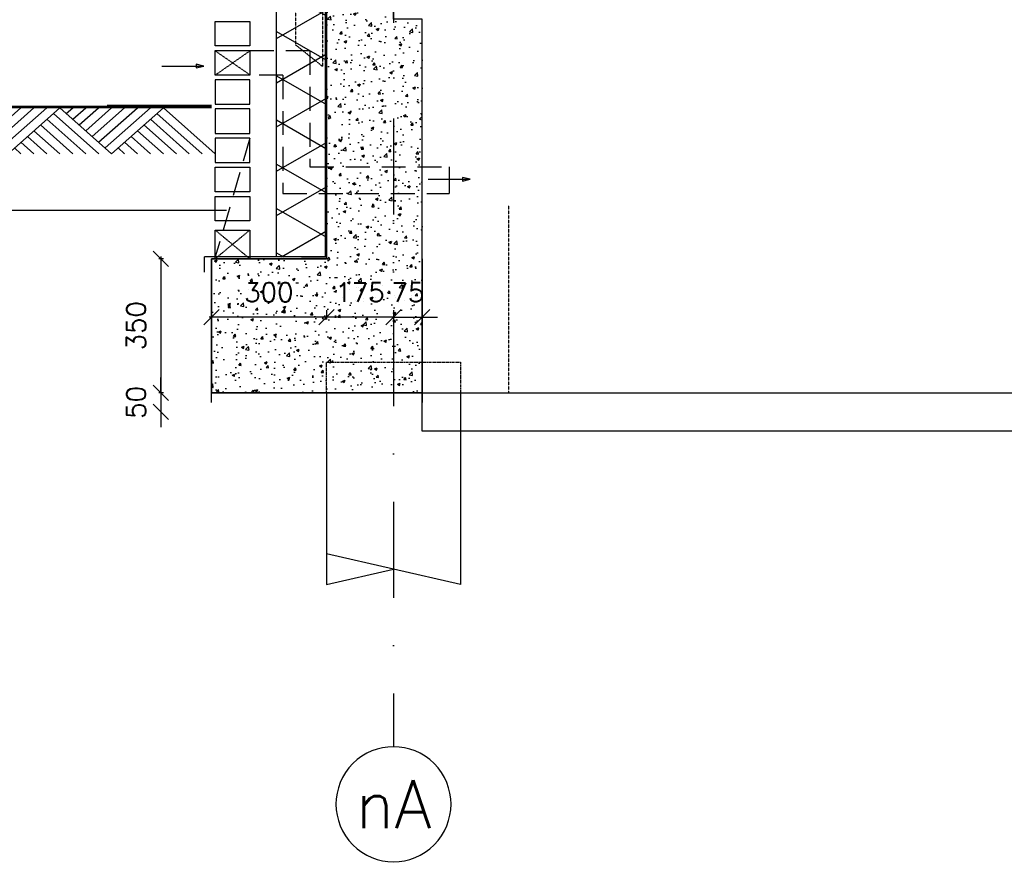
# Model space of a CAD drawing. Extents: x 0 to 297174, y -27731 to 163980.
# Tile 38 of 152: x 151764 to 154333, y 89858 to 92070. Entities that reach past the tile are written whole.
import ezdxf
from ezdxf.enums import TextEntityAlignment as Align

# ---------------------------------------------------------------- set-up
doc = ezdxf.new("R2010")
doc.units = 0
doc.header["$LTSCALE"] = 5
doc.header["$MEASUREMENT"] = 0
doc.header["$PDMODE"] = 3
doc.header["$PDSIZE"] = 0.1
for name, pattern in [('DASHDOT', [1, 0.5, -0.25, 0, -0.25]), ('DASHED', [0.75, 0.5, -0.25]), ('DD1', [2.66667, 1.66667, -0.5, 0, -0.5]), ('HIDDEN', [0.375, 0.25, -0.125]), ('HIDDEN2', [0.1875, 0.125, -0.0625])]:
    doc.linetypes.add(name, pattern=pattern)
doc.layers.get('0').update_dxf_attribs({"linetype": 'CONTINUOUS'})
doc.layers.get('DEFPOINTS').update_dxf_attribs({"linetype": 'CONTINUOUS'})
for name, color, linetype in [('A--A21--_F-23-', 9, 'CONTINUOUS'), ('A--A23--_F--3-', 9, 'CONTINUOUS'), ('A--L$1-D1-ACEER', 1, 'CONTINUOUS'), ('A--L$7A3-_STRAMIEN', 3, 'CONTINUOUS'), ('A--L11D5_GRONDWERK', 5, 'CONTINUOUS'), ('A--L13DC4_VLOEREN', 4, 'HIDDEN'), ('A--L16--', 7, 'CONTINUOUS'), ('A--L16--_F123-', 7, 'CONTINUOUS'), ('A--L16D4_FUNDERING', 4, 'CONTINUOUS'), ('A--L17--', 7, 'CONTINUOUS'), ('A--L17--_F123-', 7, 'CONTINUOUS'), ('A--L21--_F--3-', 7, 'CONTINUOUS'), ('A--L21D4_BUITENWAND', 4, 'CONTINUOUS'), ('A--L21DC1_BUITENWAND', 1, 'HIDDEN'), ('A--L23--', 7, 'CONTINUOUS'), ('A--L23--_F--3-', 7, 'CONTINUOUS'), ('A--L28DC1_KONSTRUKTIES', 1, 'HIDDEN2'), ('A--L31--', 2, 'CONTINUOUS'), ('A--M$1A-_F123-', 1, 'CONTINUOUS'), ('A--T$7A-_STRAMIEN', 2, 'CONTINUOUS'), ('A--T01A-25_TEKST', 2, 'CONTINUOUS'), ('STRAMIEN', 8, 'DD1'), ('X--LR---_CP', 7, 'CONTINUOUS')]:
    doc.layers.add(name, color=color, linetype=linetype)
doc.styles.add('ALFA-0_25', font='ROMANS')
doc.styles.add('HIEMSTRA', font='romans.shx')
doc.dimstyles.get("Standard").update_dxf_attribs({"dimscale": 50, "dimtxt": 2.5, "dimasz": 2, "dimexe": 0.3, "dimexo": 0.3, "dimgap": 2, "dimtad": 1, "dimdec": 0, "dimzin": 0, "dimdsep": 46, "dimtxsty": 'HIEMSTRA', "dimblk1": 'OBLIQUE', "dimblk2": 'OBLIQUE', "dimsah": 1, "dimcen": 0.09, "dimdle": 0.3, "dimclrd": 1, "dimclre": 1, "dimclrt": 2, "dimadec": 0, "dimazin": 0, "dimtfac": 1, "dimtdec": 4, "dimtix": 1, "dimtmove": 2, "dimatfit": 3, "dimldrblk": 'OBLIQUE', "dimfxl": 0, "dimtvp": 625, "dimtolj": 1, "dimtzin": 0, "dimarcsym": 0})

# ---------------------------------------------------------------- blocks, each defined once
blk = doc.blocks.new('Q010075-')
at = {"layer": 'A--L17--_F123-', "color": 1, "linetype": 'DASHED'}
blk.add_lwpolyline([(-175, 0), (-175, 80), (175, 80), (175, 0)], dxfattribs=at)
at = {"layer": 'A--L17--_F123-', "color": 1, "linetype": 'Continuous'}
for points in [[(175, 0), (175, -500), (-175, -420)], [(-175, 0), (-175, -500), (0, -460)]]:
    blk.add_lwpolyline(points, dxfattribs=at)
at = {"layer": 'X--LR---_CP'}
for p in [(-175, 0), (-175, 0), (175, 0)]:
    blk.add_point(p, dxfattribs=at)
blk = doc.blocks.new('*U1712')
at = {"layer": 'A--L23--_F--3-', "color": 2, "linetype": 'Continuous'}
blk.add_lwpolyline([(0, 0), (0, 25), (550, 25), (550, 0)], dxfattribs=at)
blk = doc.blocks.new('_OBLIQUE')
at = {"color": 0, "linetype": 'ByBlock'}
blk.add_line((-0.5, -0.5), (0.5, 0.5), dxfattribs=at)
blk = doc.blocks.new('*D178')
at = {"layer": 'A--M$1A-_F123-', "color": 1, "lineweight": -2}
for p, q in [((152739.3, 91293.2), (152699.3, 91293.2)), ((152739.3, 91296.8), (152739.3, 91287.2)), ((152739.3, 91293.2), (152814.3, 91293.2)), ((152814.3, 91296.8), (152814.3, 91287.2)), ((152814.3, 91293.2), (152854.3, 91293.2))]:
    blk.add_line(p, q, dxfattribs=at)
at = {"layer": 'DEFPOINTS', "color": 0}
for p in [(152739.3, 91302.8), (152814.3, 91302.8), (152814.3, 91293.2)]:
    blk.add_point(p, dxfattribs=at)
at = {"layer": 'A--M$1A-_F123-', "color": 1, "lineweight": -2, "xscale": 40, "yscale": 40, "zscale": 40}
blk.add_blockref('_OBLIQUE', (152739.3, 91293.2), dxfattribs=at)
at = {"layer": 'A--M$1A-_F123-', "color": 1, "lineweight": -2, "xscale": 40, "yscale": 40, "zscale": 40, "rotation": 180}
blk.add_blockref('_OBLIQUE', (152814.3, 91293.2), dxfattribs=at)
at = {"layer": 'A--M$1A-_F123-', "color": 2, "insert": (152776.8, 91358.2), "char_height": 50, "attachment_point": 5, "style": 'HIEMSTRA'}
blk.add_mtext('\\A1;75', dxfattribs=at)
blk = doc.blocks.new('*D179')
at = {"layer": 'A--M$1A-_F123-', "color": 1, "lineweight": -2}
for p, q in [((152564.1, 91293.2), (152524.1, 91293.2)), ((152739.3, 91293.2), (152564.1, 91293.2)), ((152739.3, 91293.2), (152779.3, 91293.2))]:
    blk.add_line(p, q, dxfattribs=at)
at = {"layer": 'DEFPOINTS', "color": 0}
for p in [(152564.1, 91293.2), (152564.1, 91293.2), (152739.3, 91293.2)]:
    blk.add_point(p, dxfattribs=at)
at = {"layer": 'A--M$1A-_F123-', "color": 1, "lineweight": -2, "xscale": 40, "yscale": 40, "zscale": 40}
blk.add_blockref('_OBLIQUE', (152564.1, 91293.2), dxfattribs=at)
at = {"layer": 'A--M$1A-_F123-', "color": 1, "lineweight": -2, "xscale": 40, "yscale": 40, "zscale": 40, "rotation": 180}
blk.add_blockref('_OBLIQUE', (152739.3, 91293.2), dxfattribs=at)
at = {"layer": 'A--M$1A-_F123-', "color": 2, "insert": (152651.7, 91358.2), "char_height": 50, "attachment_point": 5, "style": 'HIEMSTRA'}
blk.add_mtext('\\A1;175', dxfattribs=at)
blk = doc.blocks.new('*D180')
at = {"layer": 'A--M$1A-_F123-', "color": 1, "lineweight": -2}
for p, q in [((152570.1, 91293.2), (152258.3, 91293.2)), ((152264.3, 91311.8), (152264.3, 91287.2)), ((152564.1, 91311.8), (152564.1, 91287.2))]:
    blk.add_line(p, q, dxfattribs=at)
at = {"layer": 'DEFPOINTS', "color": 0}
for p in [(152264.3, 91317.8), (152564.1, 91317.8), (152264.3, 91293.2)]:
    blk.add_point(p, dxfattribs=at)
at = {"layer": 'A--M$1A-_F123-', "color": 1, "lineweight": -2, "xscale": 40, "yscale": 40, "zscale": 40, "rotation": 180}
blk.add_blockref('_OBLIQUE', (152264.3, 91293.2), dxfattribs=at)
at = {"layer": 'A--M$1A-_F123-', "color": 1, "lineweight": -2, "xscale": 40, "yscale": 40, "zscale": 40}
blk.add_blockref('_OBLIQUE', (152564.1, 91293.2), dxfattribs=at)
at = {"layer": 'A--M$1A-_F123-', "color": 2, "insert": (152414.2, 91358.2), "char_height": 50, "attachment_point": 5, "style": 'HIEMSTRA'}
blk.add_mtext('\\A1;300', dxfattribs=at)
blk = doc.blocks.new('*D358')
at = {"layer": 'A--M$1A-_F123-', "color": 1, "lineweight": -2}
for p, q in [((152138.9, 91445.9), (152126.7, 91445.9)), ((152132.7, 91451.9), (152132.7, 91089.9)), ((152138.9, 91095.9), (152126.7, 91095.9))]:
    blk.add_line(p, q, dxfattribs=at)
at = {"layer": 'DEFPOINTS', "color": 0}
for p in [(152144.9, 91445.9), (152132.7, 91095.9), (152144.9, 91095.9)]:
    blk.add_point(p, dxfattribs=at)
at = {"layer": 'A--M$1A-_F123-', "color": 1, "lineweight": -2, "xscale": 40, "yscale": 40, "zscale": 40}
for p, rotation in [((152132.7, 91445.9), 90), ((152132.7, 91095.9), 270)]:
    blk.add_blockref('_OBLIQUE', p, dxfattribs=dict(at, rotation=rotation))
at = {"layer": 'A--M$1A-_F123-', "color": 2, "insert": (152067.7, 91270.9), "char_height": 50, "attachment_point": 5, "rotation": 90, "style": 'HIEMSTRA'}
blk.add_mtext('\\A1;350', dxfattribs=at)
blk = doc.blocks.new('*D359')
at = {"layer": 'A--M$1A-_F123-', "color": 1, "lineweight": -2}
for p, q in [((152132.7, 91095.9), (152132.7, 91135.9)), ((152132.7, 91095.9), (152132.7, 91045.9)), ((152132.7, 91045.9), (152132.7, 91005.9))]:
    blk.add_line(p, q, dxfattribs=at)
at = {"layer": 'DEFPOINTS', "color": 0}
for p in [(152132.7, 91095.9), (152132.7, 91045.9), (152132.7, 91045.9)]:
    blk.add_point(p, dxfattribs=at)
at = {"layer": 'A--M$1A-_F123-', "color": 1, "lineweight": -2, "xscale": 40, "yscale": 40, "zscale": 40}
for p, rotation in [((152132.7, 91095.9), 270), ((152132.7, 91045.9), 90)]:
    blk.add_blockref('_OBLIQUE', p, dxfattribs=dict(at, rotation=rotation))
at = {"layer": 'A--M$1A-_F123-', "color": 2, "insert": (152067.7, 91070.9), "char_height": 50, "attachment_point": 5, "rotation": 90, "style": 'HIEMSTRA'}
blk.add_mtext('\\A1;50', dxfattribs=at)
blk = doc.blocks.new('*U1618')
at = {"layer": 'A--A21--_F-23-', "linetype": 'Continuous'}
h = blk.add_hatch(dxfattribs=at)
h.set_pattern_fill('ALFAISO', color=256, scale=100, angle=90, style=0)
h.set_pattern_definition([(150, (50, -3e-15), (-50, -86.6025), []), (210, (50, -3e-15), (50, -86.6025), [])])
h.paths.add_polyline_path([(0, 0), (-65, 0), (-65, 1691.04), (0, 1691.04), (65, 1691.04), (65, 0)])
at = {"layer": 'A--L21--_F--3-', "color": 3, "linetype": 'Continuous'}
for points in [[(0, 0), (-65, 0), (-65, 1691.04), (0, 1691.04)], [(0, 0), (65, 0), (65, 1691.04), (0, 1691.04)]]:
    blk.add_lwpolyline(points, dxfattribs=at)
blk = doc.blocks.new('Q010064-')
at = {"layer": 'A--L16--_F123-', "color": 1, "linetype": 'Continuous'}
for points in [[(37.5, -37.5), (75, 0)], [(75, -75), (150, 0)], [(112.5, -112.5), (225, 0)], [(150, -150), (300, 0)], [(187.5, -187.5), (375, 0)], [(225, -225), (450, 0)], [(262.5, -262.5), (525, 0)], [(300, -300), (600, 0)], [(900, -300), (600, 0)], [(825, -300), (562.5, -37.5)], [(675, -300), (487.5, -112.5)], [(750, -300), (525, -75)], [(600, -300), (450, -150)], [(450, -300), (375, -225)], [(525, -300), (412.5, -187.5)], [(375, -300), (337.5, -262.5)]]:
    blk.add_lwpolyline(points, dxfattribs=at)
at = {"layer": 'X--LR---_CP'}
blk.add_point((600, 0), dxfattribs=at)
blk.add_point((600, 0), dxfattribs=at)

msp = doc.modelspace()

# ---------------------------------------------------------------- hatches: boundary and pattern name
at = {"layer": 'A--A23--_F--3-'}
h = msp.add_hatch(dxfattribs=at)
h.set_pattern_fill('AR-CONC', color=256, scale=10, style=0)
h.set_pattern_definition([(50, (0, 0), (71.726018, -6.275213), [7.5, -82.5]), (355, (0, 0), (-13.875133, 75.219213), [6, -66]), (100.4514, (5.98, -0.52), (57.850938, 68.943954), [6.37402, -70.11421]), (46.1842, (0, 20), (106.724105, -16.5519), [11.25, -123.75]), (96.6356, (8.89, 18.62), (93.46627, 97.41179), [9.56103, -105.1713]), (351.1842, (0, 20), (93.466195, 97.41186), [9, -99]), (21, (10, 15), (59.690705, -40.26189), [7.5, -82.5]), (326, (10, 15), (24.331533, 72.515005), [6, -66]), (71.4514, (14.974, 11.645), (84.022263, 32.25305), [6.37402, -70.11421]), (37.5, (0, 0), (1.2159855, 33.2893854), [0, -65.2, 0, -67, 0, -66.25]), (7.5, (0, 0), (26.306954, 39.441171), [0, -38.2, 0, -63.7, 0, -25.25]), (327.5, (-22.3, 0), (53.3822436, -2.255487), [0, -25, 0, -78, 0, -103.5]), (317.5, (-32.3, 0), (58.318617, 10.010498), [0, -32.5, 0, -51.8, 0, -73.5])])
h.paths.add_polyline_path([(152264.3, 91095.9), (152814.3, 91095.9), (152814.3, 92070.9), (152739.3, 92070.9), (152739.3, 92405.9), (152564.1, 92405.9), (152564.1, 91450.9), (152564.1, 91445.9), (152264.3, 91445.9)])

# ---------------------------------------------------------------- linework, layer by layer
at = {"layer": 'A--L$1-D1-ACEER'}
for p, q in [((152135, 91948.7), (152242.2, 91948.7)), ((152829.5, 91653.1), (152936.7, 91653.1))]:
    msp.add_line(p, q, dxfattribs=at)
for points in [[(152224.5, 91943.7), (152244.5, 91948.7), (152244.5, 91948.7), (152224.5, 91953.7)], [(152919, 91648.1), (152939, 91653.1), (152939, 91653.1), (152919, 91658.1)]]:
    msp.add_lwpolyline(points, close=True, dxfattribs=at)
at = {"layer": 'A--L$7A3-_STRAMIEN', "linetype": 'Continuous', "extrusion": (0, 0, -1)}
msp.add_ellipse((152739.3, 90022.2), major_axis=(-106.1, 106.1), ratio=1, dxfattribs=at)
at = {"layer": 'A--L11D5_GRONDWERK'}
for p, q in [((152264.3, 91839.9), (150801.3, 91839.9)), ((152264.3, 91842.9), (151492, 91842.9)), ((152264.3, 91845.9), (151992, 91845.9))]:
    msp.add_line(p, q, dxfattribs=at)
at = {"layer": 'A--L13DC4_VLOEREN'}
msp.add_line((152560.8, 91450.9), (152245.8, 91450.9), dxfattribs=at)
msp.add_lwpolyline([(152673.8, 92405.9), (152560.8, 92405.9), (152560.8, 91450.9), (152245.8, 91450.9), (152245.8, 91410.3)], dxfattribs=at)
at = {"layer": 'A--L16D4_FUNDERING'}
msp.add_lwpolyline([(152264.3, 91095.9), (152814.3, 91095.9), (152814.3, 92070.9), (152739.3, 92070.9), (152739.3, 92405.9), (152564.1, 92405.9), (152564.1, 91450.9), (152564.1, 91445.9), (152264.3, 91445.9)], close=True, dxfattribs=at)
for points in [[(152814.3, 91445.9), (152814.3, 91095.9), (152264.3, 91095.9)], [(152264.3, 91095.9), (152264.3, 91445.9), (152564.3, 91445.9)]]:
    msp.add_lwpolyline(points, dxfattribs=at)
at = {"layer": 'A--L21D4_BUITENWAND'}
for points in [[(152364.3, 92001.1), (152274.3, 92001.1), (152274.3, 92065.2), (152364.3, 92065.2)], [(152364.3, 91925), (152274.3, 91925), (152274.3, 91989.1), (152364.3, 91989.1)], [(152364.3, 91913), (152274.3, 91913), (152274.3, 91848.9), (152364.3, 91848.9)], [(152364.3, 91836.9), (152274.3, 91836.9), (152274.3, 91772.7), (152364.3, 91772.7)]]:
    msp.add_lwpolyline(points, close=True, dxfattribs=at)
at = {"layer": 'A--L21D4_BUITENWAND', "color": 1}
for points in [[(152364.3, 91760.7), (152274.3, 91760.7), (152274.3, 91696.6), (152364.3, 91696.6)], [(152364.3, 91620.5), (152274.3, 91620.5), (152274.3, 91684.6), (152364.3, 91684.6)], [(152364.3, 91544.3), (152274.3, 91544.3), (152274.3, 91608.5), (152364.3, 91608.5)], [(152364.3, 91445.9), (152274.3, 91445.9), (152274.3, 91520.3), (152364.3, 91520.3)]]:
    msp.add_lwpolyline(points, close=True, dxfattribs=at)
at = {"layer": 'A--L21DC1_BUITENWAND', "ltscale": 50}
for p, q in [((152521, 91988), (152274.3, 91988)), ((152521, 91988), (152521, 91685.9)), ((152451, 91925), (152274.3, 91925)), ((152451, 91925), (152451, 91615.9)), ((152364.3, 91760.7), (152274.3, 91450.9)), ((152521, 91685.9), (152884.2, 91685.9)), ((152451, 91615.9), (152884.2, 91615.9))]:
    msp.add_line(p, q, dxfattribs=at)
at = {"layer": 'A--L21DC1_BUITENWAND'}
for p, q in [((152364.3, 91925.8), (152274.3, 91988)), ((152274.3, 91925), (152364.3, 91988)), ((152884.2, 91685.9), (152884.2, 91615.9)), ((152364.3, 91520.3), (152274.3, 91445.9)), ((152274.3, 91520.3), (152364.3, 91445.9))]:
    msp.add_line(p, q, dxfattribs=at)
at = {"layer": 'A--L28DC1_KONSTRUKTIES'}
for p, q in [((153039.3, 91585.9), (153039.3, 91095.9)), ((152814.3, 91095.9), (153114.3, 91095.9))]:
    msp.add_line(p, q, dxfattribs=at)
msp.add_lwpolyline([(152554.2, 99985.9), (152554.2, 91947.5), (152484.2, 92003.6), (152484.2, 93141.9), (152394.2, 93141.9), (152394.2, 93126.1), (152484.2, 93126.1)], dxfattribs=at)
at = {"layer": 'A--L31--'}
msp.add_lwpolyline([(152814.3, 91095.9), (168936.3, 91095.9), (168936.3, 90995.9), (152814.3, 90995.9)], close=True, dxfattribs=at)
at = {"layer": 'A--T01A-25_TEKST'}
msp.add_line((151301.7, 91572.2), (152303.5, 91572.2), dxfattribs=at)
at = {"layer": 'STRAMIEN', "linetype": 'DASHDOT', "ltscale": 100}
msp.add_line((152739.3, 110315), (152739.3, 90172.2), dxfattribs=at)

# ---------------------------------------------------------------- block references
at = {"layer": 'A--L16--', "xscale": 0.4504033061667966, "yscale": 0.4}
for p in [(151598.6, 91839.9), (151868.8, 91839.9)]:
    msp.add_blockref('Q010064-', p, dxfattribs=at)
at = {"layer": 'A--L17--'}
msp.add_blockref('Q010075-', (152739.3, 91095.9), dxfattribs=at)
at = {"layer": 'A--L21DC1_BUITENWAND', "ltscale": 50}
msp.add_blockref('*U1618', (152499.1, 91450.9), dxfattribs=at)
at = {"layer": 'A--L23--'}
msp.add_blockref('*U1712', (152264.3, 91070.9), dxfattribs=at)

# ---------------------------------------------------------------- texts
at = {"layer": 'A--T$7A-_STRAMIEN', "style": 'ALFA-0_25'}
msp.add_text('nA', height=125, dxfattribs=at).set_placement((152739.3, 90022.2), align=Align.MIDDLE_CENTER)

# ---------------------------------------------------------------- dimensions: what is measured, and where the dimension line sits
at = {"layer": 'A--M$1A-_F123-'}
for base, p1, p2, picture, middle in [((152132.7, 91095.9), (152144.9, 91445.9), (152144.9, 91095.9), '*D358', (152067.7, 91270.9)), ((152132.7, 91045.9), (152132.7, 91095.9), (152132.7, 91045.9), '*D359', (152067.7, 91070.9))]:
    dim = msp.add_linear_dim(base=base, p1=p1, p2=p2, angle=90, dimstyle='Standard', override={"dimscale": 20}, dxfattribs=at)
    dim.commit()
    dim.dimension.update_dxf_attribs({"geometry": picture, "text_midpoint": middle})
for base, p1, p2, picture, middle in [((152264.3, 91293.2), (152564.1, 91317.8), (152264.3, 91317.8), '*D180', (152414.2, 91358.2)), ((152564.1, 91293.2), (152739.3, 91293.2), (152564.1, 91293.2), '*D179', (152651.7, 91358.2)), ((152814.3, 91293.2), (152739.3, 91302.8), (152814.3, 91302.8), '*D178', (152776.8, 91358.2))]:
    dim = msp.add_linear_dim(base=base, p1=p1, p2=p2, dimstyle='Standard', override={"dimscale": 20}, dxfattribs=at)
    dim.commit()
    dim.dimension.update_dxf_attribs({"geometry": picture, "text_midpoint": middle})

doc.saveas('drawing.dxf')
